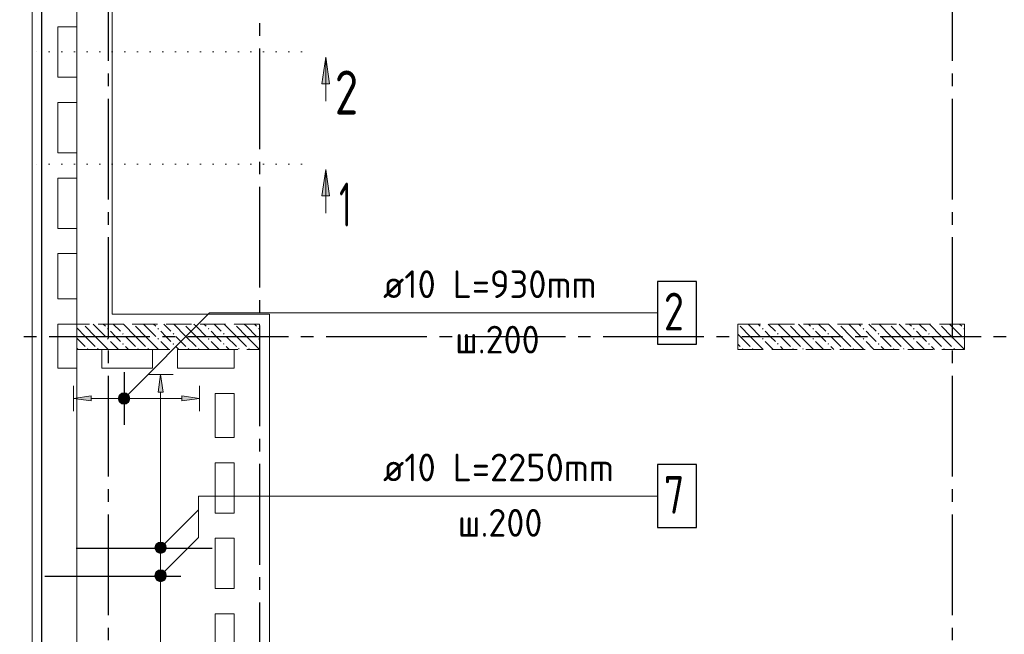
# Model space of a CAD drawing. Header units: millimetres. Extents: x 0 to 43617, y 0 to 59400.
# Tile 22 of 30: x 7221 to 15039, y 36668 to 41547. Entities that reach past the tile are written whole.
import ezdxf

# ---------------------------------------------------------------- set-up
doc = ezdxf.new("R2010")
doc.units = ezdxf.units.MM
for name, pattern in [('______2', [270, 200, -70]), ('______5', [1100, 800, -100, 100, -100]), ('______9', [100, 0, -100])]:
    doc.linetypes.add(name, pattern=pattern)
for name, color, linetype, lineweight in [('Standard', 7, 'Continuous', 25), ('ЖБ Пилон', 180, 'Continuous', 25), ('Обрамление П-обр. равн.', 7, 'Continuous', 25), ('Оси', 40, '______5', 18), ('Позиционная метка линия выноска', 7, 'Continuous', 13), ('Позиционная метка номер позиции', 7, 'Continuous', 13), ('Сечения символ', 7, 'Continuous', 25)]:
    doc.layers.add(name, color=color, linetype=linetype, lineweight=lineweight)
doc.layers.add('ЖБ Перекрытие верхний уровень', color=7, linetype='Continuous', lineweight=25, true_color=0xe0e0ff)
doc.styles.add('ISOCPEUR', font='txt')

msp = doc.modelspace()

# ---------------------------------------------------------------- hatches: boundary and pattern name
at = {"layer": 'ЖБ Пилон', "linetype": 'Continuous', "lineweight": 18, "transparency": 33554687}
for points in [[(7724.310302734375, 39129.99877929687), (7720.953369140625, 39126.64184570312), (7717.596435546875, 39129.99877929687)], [(7914.453125, 39093.1396484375), (7920.953369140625, 39099.63989257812), (7927.45361328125, 39093.1396484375), (7920.953369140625, 39086.63330078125)], [(8124.310302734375, 39129.99877929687), (8120.953369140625, 39126.64184570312), (8117.596435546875, 39129.99877929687)], [(8314.453125, 39093.1396484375), (8320.953369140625, 39099.63989257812), (8327.45361328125, 39093.1396484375), (8320.953369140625, 39086.63330078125)], [(8524.310302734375, 39129.99877929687), (8520.953369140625, 39126.64184570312), (8517.596435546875, 39129.99877929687)], [(8714.453125, 39093.1396484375), (8720.953369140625, 39099.63989257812), (8727.45361328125, 39093.1396484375), (8720.953369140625, 39086.63330078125)], [(8924.310302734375, 39129.99877929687), (8920.953369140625, 39126.64184570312), (8917.596435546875, 39129.99877929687)], [(9114.453125, 39093.1396484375), (9120.953369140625, 39099.63989257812), (9123.9990234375, 39096.59423828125), (9123.9990234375, 39089.68181484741), (9120.953369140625, 39086.63330078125)], [(12924.31030273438, 39129.99877929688), (12923.9990234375, 39129.6875), (12923.9990234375, 39129.99877929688)], [(13114.453125, 39093.1396484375), (13120.95336914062, 39099.63989257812), (13127.45361328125, 39093.1396484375), (13120.95336914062, 39086.63330078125)], [(13324.31030273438, 39129.99877929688), (13320.95336914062, 39126.64184570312), (13317.59643554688, 39129.99877929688)], [(13514.453125, 39093.1396484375), (13520.95336914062, 39099.63989257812), (13527.45361328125, 39093.1396484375), (13520.95336914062, 39086.63330078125)], [(13724.31030273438, 39129.99877929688), (13720.95336914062, 39126.64184570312), (13717.59643554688, 39129.99877929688)], [(13914.453125, 39093.1396484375), (13920.95336914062, 39099.63989257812), (13927.45361328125, 39093.1396484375), (13920.95336914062, 39086.63330078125)], [(14124.31030273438, 39129.99877929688), (14120.95336914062, 39126.64184570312), (14117.59643554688, 39129.99877929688)], [(14314.453125, 39093.1396484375), (14320.95336914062, 39099.63989257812), (14327.45361328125, 39093.1396484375), (14320.95336914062, 39086.63330078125)], [(14524.31030273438, 39129.99877929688), (14520.95336914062, 39126.64184570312), (14517.59643554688, 39129.99877929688)], [(14714.453125, 39093.1396484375), (14720.95336914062, 39099.63989257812), (14723.9990234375, 39096.59423828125), (14723.9990234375, 39089.68181484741), (14720.95336914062, 39086.63330078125)], [(7914.453125, 39013.14086914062), (7920.953369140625, 39019.64111328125), (7927.45361328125, 39013.14086914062), (7920.953369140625, 39006.640625)], [(8034.454345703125, 39053.13110351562), (8040.95458984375, 39059.63745117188), (8047.44873046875, 39053.13110351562), (8040.95458984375, 39046.64306640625)], [(8314.453125, 39013.14086914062), (8320.953369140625, 39019.64111328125), (8327.45361328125, 39013.14086914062), (8320.953369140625, 39006.640625)], [(8434.454345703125, 39053.13110351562), (8440.95458984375, 39059.63745117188), (8447.44873046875, 39053.13110351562), (8440.95458984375, 39046.64306640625)], [(8714.453125, 39013.14086914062), (8720.953369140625, 39019.64111328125), (8727.45361328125, 39013.14086914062), (8720.953369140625, 39006.640625)], [(8834.454345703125, 39053.13110351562), (8840.95458984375, 39059.63745117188), (8847.44873046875, 39053.13110351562), (8840.95458984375, 39046.64306640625)], [(9114.453125, 39013.14086914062), (9120.953369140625, 39019.64111328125), (9123.9990234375, 39016.59545898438), (9123.9990234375, 39009.68627929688), (9120.953369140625, 39006.640625)], [(13114.453125, 39013.14086914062), (13120.95336914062, 39019.64111328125), (13127.45361328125, 39013.14086914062), (13120.95336914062, 39006.640625)], [(13234.45434570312, 39053.13110351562), (13240.95458984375, 39059.63745117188), (13247.44873046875, 39053.13110351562), (13240.95458984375, 39046.64306640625)], [(13514.453125, 39013.14086914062), (13520.95336914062, 39019.64111328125), (13527.45361328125, 39013.14086914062), (13520.95336914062, 39006.640625)], [(13634.45434570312, 39053.13110351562), (13640.95458984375, 39059.63745117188), (13647.44873046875, 39053.13110351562), (13640.95458984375, 39046.64306640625)], [(13914.453125, 39013.14086914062), (13920.95336914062, 39019.64111328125), (13927.45361328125, 39013.14086914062), (13920.95336914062, 39006.640625)], [(14034.45434570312, 39053.13110351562), (14040.95458984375, 39059.63745117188), (14047.44873046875, 39053.13110351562), (14040.95458984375, 39046.64306640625)], [(14314.453125, 39013.14086914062), (14320.95336914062, 39019.64111328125), (14327.45361328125, 39013.14086914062), (14320.95336914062, 39006.640625)], [(14434.45434570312, 39053.13110351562), (14440.95458984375, 39059.63745117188), (14447.44873046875, 39053.13110351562), (14440.95458984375, 39046.64306640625)], [(14714.453125, 39013.14086914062), (14720.95336914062, 39019.64111328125), (14723.9990234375, 39016.59545898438), (14723.9990234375, 39009.68627929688), (14720.95336914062, 39006.640625)], [(7754.45556640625, 38933.14208984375), (7760.94970703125, 38939.63623046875), (7767.449951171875, 38933.14208984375), (7764.306640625, 38929.99877929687), (7757.595925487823, 38929.99877929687)], [(7834.454345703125, 38933.14208984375), (7840.95458984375, 38939.63623046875), (7847.44873046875, 38933.14208984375), (7844.308371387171, 38929.99877929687), (7837.59765625, 38929.99877929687)], [(8034.454345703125, 38973.13842773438), (8040.95458984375, 38979.638671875), (8047.44873046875, 38973.13842773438), (8040.95458984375, 38966.63208007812)], [(8154.45556640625, 38933.14208984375), (8160.94970703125, 38939.63623046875), (8167.449951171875, 38933.14208984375), (8164.306640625, 38929.99877929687), (8157.595925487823, 38929.99877929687)], [(8234.454345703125, 38933.14208984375), (8240.95458984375, 38939.63623046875), (8247.44873046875, 38933.14208984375), (8244.308371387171, 38929.99877929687), (8237.59765625, 38929.99877929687)], [(8434.454345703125, 38973.13842773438), (8440.95458984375, 38979.638671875), (8447.44873046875, 38973.13842773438), (8440.95458984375, 38966.63208007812)], [(8554.45556640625, 38933.14208984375), (8560.94970703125, 38939.63623046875), (8567.449951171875, 38933.14208984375), (8564.306640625, 38929.99877929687), (8557.595925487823, 38929.99877929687)], [(8634.454345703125, 38933.14208984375), (8640.95458984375, 38939.63623046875), (8647.44873046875, 38933.14208984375), (8644.308371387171, 38929.99877929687), (8637.59765625, 38929.99877929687)], [(8834.454345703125, 38973.13842773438), (8840.95458984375, 38979.638671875), (8847.44873046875, 38973.13842773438), (8840.95458984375, 38966.63208007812)], [(8954.45556640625, 38933.14208984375), (8960.94970703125, 38939.63623046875), (8967.449951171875, 38933.14208984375), (8964.306640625, 38929.99877929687), (8957.595925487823, 38929.99877929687)], [(9034.454345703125, 38933.14208984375), (9040.95458984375, 38939.63623046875), (9047.44873046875, 38933.14208984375), (9044.308371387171, 38929.99877929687), (9037.59765625, 38929.99877929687)], [(12954.443359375, 38933.14208984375), (12960.94970703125, 38939.63623046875), (12967.44995117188, 38933.14208984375), (12964.306640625, 38929.99877929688), (12957.58962138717, 38929.99877929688)], [(13034.45434570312, 38933.14208984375), (13040.95458984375, 38939.63623046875), (13047.44873046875, 38933.14208984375), (13044.30837138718, 38929.99877929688), (13037.59765625, 38929.99877929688)], [(13234.45434570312, 38973.13842773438), (13240.95458984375, 38979.638671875), (13247.44873046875, 38973.13842773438), (13240.95458984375, 38966.63208007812)], [(13354.44946289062, 38933.14208984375), (13360.94970703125, 38939.63623046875), (13367.44995117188, 38933.14208984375), (13364.306640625, 38929.99877929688), (13357.5927734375, 38929.99877929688)], [(13434.45434570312, 38933.14208984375), (13440.95458984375, 38939.63623046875), (13447.44873046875, 38933.14208984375), (13444.30837138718, 38929.99877929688), (13437.59765625, 38929.99877929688)], [(13634.45434570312, 38973.13842773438), (13640.95458984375, 38979.638671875), (13647.44873046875, 38973.13842773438), (13640.95458984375, 38966.63208007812)], [(13754.44946289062, 38933.14208984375), (13760.94970703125, 38939.63623046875), (13767.44995117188, 38933.14208984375), (13764.306640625, 38929.99877929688), (13757.5927734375, 38929.99877929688)], [(13834.45434570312, 38933.14208984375), (13840.95458984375, 38939.63623046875), (13847.44873046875, 38933.14208984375), (13844.30837138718, 38929.99877929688), (13837.59765625, 38929.99877929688)], [(14034.45434570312, 38973.13842773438), (14040.95458984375, 38979.638671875), (14047.44873046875, 38973.13842773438), (14040.95458984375, 38966.63208007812)], [(14154.44946289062, 38933.14208984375), (14160.94970703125, 38939.63623046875), (14167.44995117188, 38933.14208984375), (14164.306640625, 38929.99877929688), (14157.5927734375, 38929.99877929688)], [(14234.45434570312, 38933.14208984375), (14240.95458984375, 38939.63623046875), (14247.44873046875, 38933.14208984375), (14244.30837138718, 38929.99877929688), (14237.59765625, 38929.99877929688)], [(14434.45434570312, 38973.13842773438), (14440.95458984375, 38979.638671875), (14447.44873046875, 38973.13842773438), (14440.95458984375, 38966.63208007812)], [(14554.44946289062, 38933.14208984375), (14560.94970703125, 38939.63623046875), (14567.44995117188, 38933.14208984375), (14564.306640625, 38929.99877929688), (14557.5927734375, 38929.99877929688)], [(14634.45434570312, 38933.14208984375), (14640.95458984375, 38939.63623046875), (14647.44873046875, 38933.14208984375), (14644.30837138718, 38929.99877929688), (14637.59765625, 38929.99877929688)]]:
    msp.add_hatch(color=7, dxfattribs=at).paths.add_polyline_path(points, flags=16)
at = {"layer": 'Обрамление П-обр. равн.', "linetype": 'Continuous', "lineweight": 13, "transparency": 33554687}
for points in [[(8360.052490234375, 38590.02075195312), (8340.05126953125, 38730.02319335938), (8320.0439453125, 38590.02075195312)], [(8010.302734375, 38517.51708984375), (8010.302734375, 38562.5244140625), (8003.997802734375, 38540.0146484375)], [(8010.302734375, 38562.5244140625), (8026.495361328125, 38501.318359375), (8026.495361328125, 38578.72314453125)], [(8010.302734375, 38562.5244140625), (8010.302734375, 38517.51708984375), (8026.495361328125, 38501.318359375)], [(8026.495361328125, 38578.72314453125), (8048.9990234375, 38495.01953125), (8048.9990234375, 38585.02197265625)], [(8026.495361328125, 38578.72314453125), (8026.495361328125, 38501.318359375), (8048.9990234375, 38495.01953125)], [(8048.9990234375, 38585.02197265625), (8048.9990234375, 38495.01953125), (8071.49658203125, 38501.318359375)], [(8048.9990234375, 38585.02197265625), (8071.49658203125, 38501.318359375), (8071.49658203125, 38578.72314453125)], [(8071.49658203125, 38578.72314453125), (8071.49658203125, 38501.318359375), (8087.701416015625, 38517.51708984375)], [(8071.49658203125, 38578.72314453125), (8087.701416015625, 38517.51708984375), (8087.701416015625, 38562.5244140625)], [(8087.701416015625, 38562.5244140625), (8087.701416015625, 38517.51708984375), (8093.994140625, 38540.0146484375)], [(8508.99658203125, 38520.02563476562), (8648.9990234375, 38540.0146484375), (8508.99658203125, 38560.01586914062)], [(8295.05615234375, 37130.02319335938), (8385.052490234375, 37130.02319335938), (8378.74755859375, 37152.52075195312)], [(8295.05615234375, 37130.02319335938), (8378.74755859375, 37152.52075195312), (8301.348876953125, 37152.52075195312)], [(8301.348876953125, 37152.52075195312), (8378.74755859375, 37152.52075195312), (8362.554931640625, 37168.71948242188)], [(8301.348876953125, 37152.52075195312), (8362.554931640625, 37168.71948242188), (8317.5537109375, 37168.71948242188)], [(8317.5537109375, 37168.71948242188), (8362.554931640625, 37168.71948242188), (8340.05126953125, 37175.01831054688)], [(8301.348876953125, 37107.51953125), (8385.052490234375, 37130.02319335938), (8295.05615234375, 37130.02319335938)], [(8301.348876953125, 37107.51953125), (8378.74755859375, 37107.51953125), (8385.052490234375, 37130.02319335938)], [(8317.5537109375, 37091.31469726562), (8378.74755859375, 37107.51953125), (8301.348876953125, 37107.51953125)], [(8317.5537109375, 37091.31469726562), (8362.554931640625, 37091.31469726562), (8378.74755859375, 37107.51953125)], [(8362.554931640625, 37091.31469726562), (8317.5537109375, 37091.31469726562), (8340.05126953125, 37085.02197265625)]]:
    msp.add_hatch(color=7, dxfattribs=at).paths.add_polyline_path(points)
msp.add_hatch(color=7, dxfattribs=at).paths.add_polyline_path([(7788.995361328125, 38520.02563476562), (7648.9990234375, 38540.0146484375), (7788.995361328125, 38560.01586914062)], flags=16)
at = {"layer": 'Позиционная метка номер позиции', "linetype": 'Continuous', "lineweight": 13, "transparency": 33554687}
for points in [[(8005.718994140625, 38551.47094726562), (8080.816650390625, 38508.203125), (8017.17529296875, 38571.83837890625)], [(8005.718994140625, 38528.564453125), (8060.44921875, 38496.74072265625), (8005.718994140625, 38551.47094726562)], [(8005.718994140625, 38551.47094726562), (8060.44921875, 38496.74072265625), (8080.816650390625, 38508.203125)], [(8017.17529296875, 38571.83837890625), (8092.27294921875, 38528.564453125), (8037.542724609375, 38583.29467773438)], [(8017.17529296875, 38571.83837890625), (8080.816650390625, 38508.203125), (8092.27294921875, 38528.564453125)], [(8037.542724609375, 38583.29467773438), (8092.27294921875, 38528.564453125), (8092.27294921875, 38551.47094726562)], [(8037.542724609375, 38583.29467773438), (8092.27294921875, 38551.47094726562), (8060.44921875, 38583.29467773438)], [(8060.44921875, 38583.29467773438), (8092.27294921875, 38551.47094726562), (8080.816650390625, 38571.83837890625)], [(8037.542724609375, 38496.74072265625), (8005.718994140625, 38528.564453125), (8017.17529296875, 38508.203125)], [(8005.718994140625, 38528.564453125), (8037.542724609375, 38496.74072265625), (8060.44921875, 38496.74072265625)], [(8296.77734375, 37366.47338867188), (8371.875, 37323.19946289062), (8308.233642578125, 37386.8408203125)], [(8308.233642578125, 37386.8408203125), (8383.331298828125, 37343.56689453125), (8328.60107421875, 37398.29711914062)], [(8308.233642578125, 37386.8408203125), (8371.875, 37323.19946289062), (8383.331298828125, 37343.56689453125)], [(8328.60107421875, 37398.29711914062), (8383.331298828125, 37343.56689453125), (8383.331298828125, 37366.47338867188)], [(8328.60107421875, 37398.29711914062), (8383.331298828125, 37366.47338867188), (8351.507568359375, 37398.29711914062)], [(8351.507568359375, 37398.29711914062), (8383.331298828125, 37366.47338867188), (8371.875, 37386.8408203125)], [(8296.77734375, 37343.56689453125), (8351.507568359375, 37311.7431640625), (8296.77734375, 37366.47338867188)], [(8296.77734375, 37366.47338867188), (8351.507568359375, 37311.7431640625), (8371.875, 37323.19946289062)], [(8328.60107421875, 37311.7431640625), (8296.77734375, 37343.56689453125), (8308.233642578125, 37323.19946289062)], [(8296.77734375, 37343.56689453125), (8328.60107421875, 37311.7431640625), (8351.507568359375, 37311.7431640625)], [(8296.77734375, 37146.47216796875), (8371.875, 37103.1982421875), (8308.233642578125, 37166.83959960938)], [(8296.77734375, 37123.56567382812), (8351.507568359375, 37091.74194335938), (8296.77734375, 37146.47216796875)], [(8296.77734375, 37146.47216796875), (8351.507568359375, 37091.74194335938), (8371.875, 37103.1982421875)], [(8308.233642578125, 37166.83959960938), (8383.331298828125, 37123.56567382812), (8328.60107421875, 37178.2958984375)], [(8308.233642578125, 37166.83959960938), (8371.875, 37103.1982421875), (8383.331298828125, 37123.56567382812)], [(8328.60107421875, 37178.2958984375), (8383.331298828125, 37123.56567382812), (8383.331298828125, 37146.47216796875)], [(8328.60107421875, 37178.2958984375), (8383.331298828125, 37146.47216796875), (8351.507568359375, 37178.2958984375)], [(8351.507568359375, 37178.2958984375), (8383.331298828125, 37146.47216796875), (8371.875, 37166.83959960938)], [(8328.60107421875, 37091.74194335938), (8296.77734375, 37123.56567382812), (8308.233642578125, 37103.1982421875)], [(8296.77734375, 37123.56567382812), (8328.60107421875, 37091.74194335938), (8351.507568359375, 37091.74194335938)]]:
    msp.add_hatch(color=7, dxfattribs=at).paths.add_polyline_path(points)
at = {"layer": 'Сечения символ', "linetype": 'Continuous', "lineweight": 13, "transparency": 33554687}
for points in [[(9620.9716796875, 41039.34326171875), (9650.970458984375, 41249.3408203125), (9680.975341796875, 41039.34326171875)], [(9620.9716796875, 40149.3408203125), (9650.970458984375, 40359.34448242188), (9680.975341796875, 40149.3408203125)]]:
    msp.add_hatch(color=7, dxfattribs=at).paths.add_polyline_path(points, flags=16)

# ---------------------------------------------------------------- linework, layer by layer
at = {"layer": 'Standard', "color": 254, "linetype": 'Continuous', "lineweight": 18, "true_color": 0xc4c4ff, "transparency": 33554687}
msp.add_lwpolyline([(7319.000244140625, 10025.01831054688), (33144.9951171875, 10025.01831054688), (33144.9951171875, 57291.015625), (7319.000244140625, 57291.015625), (7319.000244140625, 10025.01831054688)], dxfattribs=at)
at = {"layer": 'Standard', "color": 7, "linetype": 'Continuous', "lineweight": 25, "transparency": 33554687}
msp.add_lwpolyline([(7393.994140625, 10100), (33073.9990234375, 10100), (33073.9990234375, 57219.9951171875), (7393.994140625, 57219.9951171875), (7393.994140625, 10100)], dxfattribs=at)
at = {"layer": 'Standard', "color": 7, "linetype": 'Continuous', "lineweight": 13, "transparency": 33554687}
msp.add_lwpolyline([(7674.005126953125, 10379.99877929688), (33073.9990234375, 10379.99877929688), (33073.9990234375, 57219.9951171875), (7674.005126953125, 57219.9951171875), (7674.005126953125, 10379.99877929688)], dxfattribs=at)
at = {"layer": 'ЖБ Перекрытие верхний уровень', "color": 7, "linetype": 'Continuous', "lineweight": 18, "transparency": 33554687}
for p, q in [((7393.994140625, 57219.9951171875), (7393.994140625, 28679.99877929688)), ((7523.9990234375, 41490.00244140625), (7674.005126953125, 41490.00244140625)), ((7523.9990234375, 41090.00244140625), (7523.9990234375, 41490.00244140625)), ((7674.005126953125, 41490.00244140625), (7674.005126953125, 41090.00244140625)), ((7674.005126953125, 41090.00244140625), (7523.9990234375, 41090.00244140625)), ((7523.9990234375, 40890.00244140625), (7674.005126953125, 40890.00244140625)), ((7523.9990234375, 40490.00244140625), (7523.9990234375, 40890.00244140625)), ((7674.005126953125, 40890.00244140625), (7674.005126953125, 40490.00244140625)), ((7674.005126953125, 40490.00244140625), (7523.9990234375, 40490.00244140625)), ((7523.9990234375, 39890.00244140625), (7523.9990234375, 40290.00244140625)), ((7523.9990234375, 40290.00244140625), (7674.005126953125, 40290.00244140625)), ((7674.005126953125, 40290.00244140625), (7674.005126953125, 39890.00244140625)), ((7674.005126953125, 39890.00244140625), (7523.9990234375, 39890.00244140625)), ((7523.9990234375, 39329.99877929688), (7523.9990234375, 39690.00244140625)), ((7523.9990234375, 39690.00244140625), (7674.005126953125, 39690.00244140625)), ((7674.005126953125, 39690.00244140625), (7674.005126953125, 39329.99877929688)), ((7674.005126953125, 39329.99877929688), (7523.9990234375, 39329.99877929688)), ((7523.9990234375, 38779.99877929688), (7523.9990234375, 39129.99877929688)), ((7523.9990234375, 39129.99877929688), (7674.005126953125, 39129.99877929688)), ((7674.005126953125, 39129.99877929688), (7674.005126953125, 38779.99877929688)), ((7874.005126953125, 38779.99877929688), (7874.005126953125, 38929.99877929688)), ((7874.005126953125, 38929.99877929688), (8274.005126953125, 38929.99877929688)), ((8274.005126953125, 38929.99877929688), (8274.005126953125, 38779.99877929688)), ((8474.005126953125, 38929.99877929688), (8923.9990234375, 38929.99877929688)), ((8474.005126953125, 38779.99877929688), (8474.005126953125, 38929.99877929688)), ((8923.9990234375, 38929.99877929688), (8923.9990234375, 38779.99877929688)), ((7674.005126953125, 38779.99877929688), (7523.9990234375, 38779.99877929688)), ((8274.005126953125, 38779.99877929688), (7874.005126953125, 38779.99877929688)), ((8923.9990234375, 38779.99877929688), (8474.005126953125, 38779.99877929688)), ((8774.005126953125, 38229.99877929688), (8774.005126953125, 38579.99877929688)), ((8774.005126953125, 38579.99877929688), (8923.9990234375, 38579.99877929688)), ((8923.9990234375, 38579.99877929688), (8923.9990234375, 38229.99877929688)), ((8923.9990234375, 38229.99877929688), (8774.005126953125, 38229.99877929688)), ((8774.005126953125, 37629.99877929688), (8774.005126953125, 38029.99877929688)), ((8774.005126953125, 38029.99877929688), (8923.9990234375, 38029.99877929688)), ((8923.9990234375, 38029.99877929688), (8923.9990234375, 37629.99877929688)), ((8923.9990234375, 37629.99877929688), (8774.005126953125, 37629.99877929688)), ((8774.005126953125, 37029.99877929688), (8774.005126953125, 37429.99877929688)), ((8774.005126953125, 37429.99877929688), (8923.9990234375, 37429.99877929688)), ((8923.9990234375, 37429.99877929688), (8923.9990234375, 37029.99877929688)), ((8923.9990234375, 37029.99877929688), (8774.005126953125, 37029.99877929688)), ((8774.005126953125, 36829.99877929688), (8923.9990234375, 36829.99877929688)), ((8774.005126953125, 36429.99877929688), (8774.005126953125, 36829.99877929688)), ((8923.9990234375, 36829.99877929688), (8923.9990234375, 36429.99877929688))]:
    msp.add_line(p, q, dxfattribs=at)
at = {"layer": 'ЖБ Пилон', "color": 253, "linetype": '______2', "lineweight": 13, "true_color": 0xa0a0a0, "transparency": 33554687}
for p, q in [((9123.9990234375, 39129.99877929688), (7674.005126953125, 39129.99877929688)), ((7674.005126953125, 39129.99877929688), (7674.005126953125, 38929.99877929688)), ((9123.9990234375, 38929.99877929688), (9123.9990234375, 39129.99877929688)), ((14723.9990234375, 39129.99877929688), (12923.9990234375, 39129.99877929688)), ((12923.9990234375, 39129.99877929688), (12923.9990234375, 38929.99877929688)), ((14723.9990234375, 38929.99877929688), (14723.9990234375, 39129.99877929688)), ((7674.005126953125, 38929.99877929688), (9123.9990234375, 38929.99877929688)), ((12923.9990234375, 38929.99877929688), (14723.9990234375, 38929.99877929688))]:
    msp.add_line(p, q, dxfattribs=at)
at = {"layer": 'ЖБ Пилон', "color": 9, "linetype": 'Continuous', "lineweight": 18, "true_color": 0xc7c7c7, "transparency": 33554687}
for p, q in [((7740.95458984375, 39033.14208984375), (7674.005126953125, 39100.0847423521)), ((7740.95458984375, 39113.14086914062), (7820.953369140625, 39033.14208984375)), ((7820.953369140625, 39113.14086914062), (7804.095458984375, 39129.99877929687)), ((7820.953369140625, 39113.14086914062), (7900.9521484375, 39033.14208984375)), ((7884.094238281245, 39129.99877929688), (7900.9521484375, 39113.14086914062)), ((7964.093017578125, 39129.99877929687), (8020.953369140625, 39073.13842773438)), ((8140.95458984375, 39033.14208984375), (8044.088046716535, 39129.99877929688)), ((8140.95458984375, 39113.14086914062), (8220.953369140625, 39033.14208984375)), ((8220.953369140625, 39113.14086914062), (8204.095458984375, 39129.99877929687)), ((8220.953369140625, 39113.14086914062), (8300.9521484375, 39033.14208984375)), ((8284.094238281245, 39129.99877929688), (8300.9521484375, 39113.14086914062)), ((8364.093017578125, 39129.99877929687), (8420.953369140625, 39073.13842773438)), ((8540.95458984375, 39033.14208984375), (8444.088046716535, 39129.99877929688)), ((8540.95458984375, 39113.14086914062), (8620.953369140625, 39033.14208984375)), ((8620.953369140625, 39113.14086914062), (8604.095458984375, 39129.99877929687)), ((8620.953369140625, 39113.14086914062), (8700.9521484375, 39033.14208984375)), ((8684.094238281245, 39129.99877929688), (8700.9521484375, 39113.14086914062)), ((8764.093017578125, 39129.99877929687), (8820.953369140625, 39073.13842773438)), ((8940.95458984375, 39033.14208984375), (8844.088046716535, 39129.99877929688)), ((8940.95458984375, 39113.14086914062), (9020.953369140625, 39033.14208984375)), ((9020.953369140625, 39113.14086914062), (9004.095458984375, 39129.99877929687)), ((9020.953369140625, 39113.14086914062), (9100.9521484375, 39033.14208984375)), ((9084.094238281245, 39129.99877929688), (9100.9521484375, 39113.14086914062)), ((12940.95458984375, 39113.14086914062), (13020.95336914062, 39033.14208984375)), ((13020.95336914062, 39113.14086914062), (13004.09545898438, 39129.99877929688)), ((13020.95336914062, 39113.14086914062), (13100.9521484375, 39033.14208984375)), ((13084.09423828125, 39129.99877929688), (13100.9521484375, 39113.14086914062)), ((13164.09301757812, 39129.99877929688), (13220.95336914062, 39073.13842773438)), ((13340.95458984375, 39033.14208984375), (13244.08804671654, 39129.99877929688)), ((13340.95458984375, 39113.14086914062), (13420.95336914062, 39033.14208984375)), ((13420.95336914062, 39113.14086914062), (13404.09545898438, 39129.99877929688)), ((13420.95336914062, 39113.14086914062), (13500.9521484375, 39033.14208984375)), ((13484.09423828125, 39129.99877929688), (13500.9521484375, 39113.14086914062)), ((13564.09301757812, 39129.99877929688), (13620.95336914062, 39073.13842773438)), ((13740.95458984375, 39033.14208984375), (13644.08804671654, 39129.99877929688)), ((13740.95458984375, 39113.14086914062), (13820.95336914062, 39033.14208984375)), ((13820.95336914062, 39113.14086914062), (13804.09545898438, 39129.99877929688)), ((13820.95336914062, 39113.14086914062), (13900.9521484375, 39033.14208984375)), ((13884.09423828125, 39129.99877929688), (13900.9521484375, 39113.14086914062)), ((13964.09301757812, 39129.99877929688), (14020.95336914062, 39073.13842773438)), ((14140.95458984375, 39033.14208984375), (14044.08804671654, 39129.99877929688)), ((14140.95458984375, 39113.14086914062), (14220.95336914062, 39033.14208984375)), ((14220.95336914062, 39113.14086914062), (14204.09545898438, 39129.99877929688)), ((14220.95336914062, 39113.14086914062), (14300.9521484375, 39033.14208984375)), ((14284.09423828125, 39129.99877929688), (14300.9521484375, 39113.14086914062)), ((14364.09301757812, 39129.99877929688), (14420.95336914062, 39073.13842773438)), ((14540.95458984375, 39033.14208984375), (14444.08804671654, 39129.99877929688)), ((14540.95458984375, 39113.14086914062), (14620.95336914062, 39033.14208984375)), ((14620.95336914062, 39113.14086914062), (14604.09545898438, 39129.99877929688)), ((14620.95336914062, 39113.14086914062), (14700.9521484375, 39033.14208984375)), ((14684.09423828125, 39129.99877929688), (14700.9521484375, 39113.14086914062)), ((7674.005126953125, 39020.08567393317), (7740.95458984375, 38953.13110351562)), ((7740.95458984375, 39033.14208984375), (7820.953369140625, 38953.13110351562)), ((7820.953369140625, 39033.14208984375), (7924.0966796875, 38929.99877929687)), ((7980.950927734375, 39033.14208984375), (7940.95458984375, 39073.13842773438)), ((8020.953369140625, 38993.1396484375), (7980.950927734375, 39033.14208984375)), ((8060.94970703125, 39033.14208984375), (8140.95458984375, 38953.13110351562)), ((8140.95458984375, 39033.14208984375), (8220.953369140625, 38953.13110351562)), ((8220.953369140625, 39033.14208984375), (8324.0966796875, 38929.99877929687)), ((8380.950927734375, 39033.14208984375), (8340.95458984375, 39073.13842773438)), ((8420.953369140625, 38993.1396484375), (8380.950927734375, 39033.14208984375)), ((8460.94970703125, 39033.14208984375), (8540.95458984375, 38953.13110351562)), ((8540.95458984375, 39033.14208984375), (8620.953369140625, 38953.13110351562)), ((8620.953369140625, 39033.14208984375), (8724.0966796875, 38929.99877929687)), ((8780.950927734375, 39033.14208984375), (8740.95458984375, 39073.13842773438)), ((8820.953369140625, 38993.1396484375), (8780.950927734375, 39033.14208984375)), ((8860.94970703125, 39033.14208984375), (8940.95458984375, 38953.13110351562)), ((8940.95458984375, 39033.14208984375), (9020.953369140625, 38953.13110351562)), ((9020.953369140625, 39033.14208984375), (9123.9990234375, 38930.09643554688)), ((12940.95458984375, 39033.14208984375), (12923.9990234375, 39050.09593145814)), ((12940.95458984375, 39033.14208984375), (13020.95336914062, 38953.13110351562)), ((13020.95336914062, 39033.14208984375), (13124.0966796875, 38929.99877929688)), ((13180.95092773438, 39033.14208984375), (13140.95458984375, 39073.13842773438)), ((13220.95336914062, 38993.1396484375), (13180.95092773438, 39033.14208984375)), ((13260.94970703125, 39033.14208984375), (13340.95458984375, 38953.13110351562)), ((13340.95458984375, 39033.14208984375), (13420.95336914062, 38953.13110351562)), ((13420.95336914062, 39033.14208984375), (13524.0966796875, 38929.99877929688)), ((13580.95092773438, 39033.14208984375), (13540.95458984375, 39073.13842773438)), ((13620.95336914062, 38993.1396484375), (13580.95092773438, 39033.14208984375)), ((13660.94970703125, 39033.14208984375), (13740.95458984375, 38953.13110351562)), ((13740.95458984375, 39033.14208984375), (13820.95336914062, 38953.13110351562)), ((13820.95336914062, 39033.14208984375), (13924.0966796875, 38929.99877929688)), ((13980.95092773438, 39033.14208984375), (13940.95458984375, 39073.13842773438)), ((14020.95336914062, 38993.1396484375), (13980.95092773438, 39033.14208984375)), ((14060.94970703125, 39033.14208984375), (14140.95458984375, 38953.13110351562)), ((14140.95458984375, 39033.14208984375), (14220.95336914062, 38953.13110351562)), ((14220.95336914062, 39033.14208984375), (14324.0966796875, 38929.99877929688)), ((14380.95092773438, 39033.14208984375), (14340.95458984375, 39073.13842773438)), ((14420.95336914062, 38993.1396484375), (14380.95092773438, 39033.14208984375)), ((14460.94970703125, 39033.14208984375), (14540.95458984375, 38953.13110351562)), ((14540.95458984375, 39033.14208984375), (14620.95336914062, 38953.13110351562)), ((14620.95336914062, 39033.14208984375), (14723.9990234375, 38930.09643554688)), ((7674.005126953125, 38940.07701164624), (7684.08438460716, 38929.99877929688)), ((7940.95458984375, 38993.1396484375), (8004.092247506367, 38929.99877929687)), ((8060.94970703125, 38953.13110351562), (8084.08438460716, 38929.99877929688)), ((8340.95458984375, 38993.1396484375), (8404.092247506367, 38929.99877929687)), ((8460.94970703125, 38953.13110351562), (8484.08438460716, 38929.99877929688)), ((8740.95458984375, 38993.1396484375), (8804.092247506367, 38929.99877929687)), ((8860.94970703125, 38953.13110351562), (8884.08438460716, 38929.99877929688)), ((12923.9990234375, 38970.08796344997), (12940.95458984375, 38953.13110351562)), ((13140.95458984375, 38993.1396484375), (13204.09224750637, 38929.99877929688)), ((13260.94970703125, 38953.13110351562), (13284.08438460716, 38929.99877929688)), ((13540.95458984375, 38993.1396484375), (13604.09224750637, 38929.99877929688)), ((13660.94970703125, 38953.13110351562), (13684.08438460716, 38929.99877929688)), ((13940.95458984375, 38993.1396484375), (14004.09224750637, 38929.99877929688)), ((14060.94970703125, 38953.13110351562), (14084.08438460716, 38929.99877929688)), ((14340.95458984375, 38993.1396484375), (14404.09224750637, 38929.99877929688)), ((14460.94970703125, 38953.13110351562), (14484.08438460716, 38929.99877929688))]:
    msp.add_line(p, q, dxfattribs=at)
at = {"layer": 'Обрамление П-обр. равн.', "color": 7, "linetype": 'Continuous', "lineweight": 25, "transparency": 33554687}
for p, q in [((8048.9990234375, 38750.01831054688), (8048.9990234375, 38330.02319335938)), ((8748.9990234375, 37350.01831054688), (7669.000244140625, 37350.01831054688)), ((7419.000244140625, 37130.02319335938), (8498.9990234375, 37130.02319335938))]:
    msp.add_line(p, q, dxfattribs=at)
at = {"layer": 'Обрамление П-обр. равн.', "color": 251, "linetype": 'Continuous', "lineweight": 13, "true_color": 0x494949, "transparency": 33554687}
for p, q in [((8340.05126953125, 38730.02319335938), (8240.05126953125, 38730.02319335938)), ((8340.05126953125, 38730.02319335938), (8320.0439453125, 38590.02075195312)), ((8360.052490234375, 38590.02075195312), (8340.05126953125, 38730.02319335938)), ((8340.05126953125, 38730.02319335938), (8440.05126953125, 38730.02319335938)), ((8340.05126953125, 38730.02319335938), (8340.05126953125, 38730.02319335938)), ((7648.9990234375, 38540.0146484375), (7648.9990234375, 38640.0146484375)), ((8648.9990234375, 38540.0146484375), (8648.9990234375, 38640.0146484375)), ((7648.9990234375, 38540.0146484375), (7788.995361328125, 38560.01586914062)), ((7788.995361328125, 38560.01586914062), (7788.995361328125, 38520.02563476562)), ((8048.9990234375, 38585.02197265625), (8048.9990234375, 38585.02197265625)), ((8320.0439453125, 38590.02075195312), (8360.052490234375, 38590.02075195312)), ((8340.05126953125, 37160.01586914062), (8340.05126953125, 38590.02075195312)), ((8648.9990234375, 38540.0146484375), (8508.99658203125, 38560.01586914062)), ((8508.99658203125, 38560.01586914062), (8508.99658203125, 38520.02563476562)), ((7788.995361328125, 38520.02563476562), (7648.9990234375, 38540.0146484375)), ((7648.9990234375, 38540.0146484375), (7648.9990234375, 38440.02685546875)), ((7648.9990234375, 38540.0146484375), (7648.9990234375, 38540.0146484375)), ((7788.995361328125, 38540.0146484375), (8019.000244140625, 38540.0146484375)), ((8048.9990234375, 38495.01953125), (8048.9990234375, 38495.01953125)), ((8078.997802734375, 38540.0146484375), (8508.99658203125, 38540.0146484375)), ((8508.99658203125, 38520.02563476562), (8648.9990234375, 38540.0146484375)), ((8648.9990234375, 38540.0146484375), (8648.9990234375, 38440.02685546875)), ((8648.9990234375, 38540.0146484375), (8648.9990234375, 38540.0146484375)), ((8295.05615234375, 37130.02319335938), (8295.05615234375, 37130.02319335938)), ((8340.05126953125, 32870.01953125), (8340.05126953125, 37100.01831054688)), ((8385.052490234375, 37130.02319335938), (8385.052490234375, 37130.02319335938))]:
    msp.add_line(p, q, dxfattribs=at)
at = {"layer": 'Обрамление П-обр. равн.', "color": 7, "linetype": 'Continuous', "lineweight": 25, "transparency": 33554687}
for points in [[(12285.51635742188, 38970.01953125), (12595.51391601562, 38970.01953125), (12595.51391601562, 39470.01953125), (12285.51635742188, 39470.01953125), (12285.51635742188, 38970.01953125)], [(12285.51635742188, 37515.02075195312), (12595.51391601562, 37515.02075195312), (12595.51391601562, 38015.02075195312), (12285.51635742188, 38015.02075195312), (12285.51635742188, 37515.02075195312)]]:
    msp.add_lwpolyline(points, dxfattribs=at)
at = {"layer": 'Обрамление П-обр. равн.', "color": 251, "linetype": 'Continuous', "lineweight": 13, "true_color": 0x494949, "transparency": 33554687}
for centre in [(8048.9990234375, 38540.0146484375), (8340.05126953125, 37130.02319335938)]:
    msp.add_circle(centre, 45.00000039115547, dxfattribs=at)
at = {"layer": 'Оси', "color": 8, "linetype": '______5', "lineweight": -3, "transparency": 33554687}
for p, q in [((9123.9990234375, 57820.01342773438), (9123.9990234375, 7100.018310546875)), ((7923.9990234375, 57420.01342773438), (7923.9990234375, 7100.018310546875)), ((14623.9990234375, 57420.01342773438), (14623.9990234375, 7100.018310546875)), ((22553.99169921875, 39030.02319335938), (4600, 39030.02319335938))]:
    msp.add_line(p, q, dxfattribs=at)
at = {"layer": 'Позиционная метка линия выноска', "color": 251, "linetype": 'Continuous', "lineweight": 13, "true_color": 0x494949, "transparency": 33554687}
msp.add_lwpolyline([(9203.997802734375, 57170.01953125), (9203.997802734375, 53290.02075195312), (7954.00390625, 53290.02075195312), (7954.00390625, 49730.01708984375), (9203.997802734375, 49730.01708984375), (9203.997802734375, 42770.01953125), (7954.00390625, 42770.01953125), (7954.00390625, 39210.02197265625), (9203.997802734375, 39210.02197265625), (9203.997802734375, 32250.01831054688), (7954.00390625, 32250.01831054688), (7954.00390625, 29310.02197265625), (9203.997802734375, 29310.02197265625), (9203.997802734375, 22590.02075195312), (7954.00390625, 22590.02075195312), (7954.00390625, 21275.01831054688)], dxfattribs=at)
at = {"layer": 'Позиционная метка номер позиции', "color": 7, "linetype": 'Continuous', "lineweight": 13, "transparency": 33554687}
for p, q in [((8017.17529296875, 38571.83837890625), (8017.17529296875, 38571.83837890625)), ((8080.816650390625, 38571.83837890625), (8080.816650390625, 38571.83837890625)), ((8017.17529296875, 38508.203125), (8017.17529296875, 38508.203125)), ((8080.816650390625, 38508.203125), (8080.816650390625, 38508.203125)), ((8308.233642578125, 37386.8408203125), (8308.233642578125, 37386.8408203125)), ((8371.875, 37386.8408203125), (8371.875, 37386.8408203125)), ((8308.233642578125, 37323.19946289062), (8308.233642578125, 37323.19946289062)), ((8371.875, 37323.19946289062), (8371.875, 37323.19946289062)), ((8308.233642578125, 37166.83959960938), (8308.233642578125, 37166.83959960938)), ((8371.875, 37166.83959960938), (8371.875, 37166.83959960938)), ((8308.233642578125, 37103.1982421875), (8308.233642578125, 37103.1982421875)), ((8371.875, 37103.1982421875), (8371.875, 37103.1982421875))]:
    msp.add_line(p, q, dxfattribs=at)
for points in [[(8048.9990234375, 38540.0146484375), (8728.997802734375, 39220.02563476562), (12285.51635742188, 39220.02563476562)], [(8340.05126953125, 37135.02197265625), (8640.05126953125, 37435.02197265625), (8640.05126953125, 37765.02075195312), (12285.51635742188, 37765.02075195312)], [(8340.05126953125, 37355.01708984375), (8640.05126953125, 37655.01708984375), (8640.05126953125, 37765.02075195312), (12285.51635742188, 37765.02075195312)]]:
    msp.add_lwpolyline(points, dxfattribs=at)
for centre in [(8048.9990234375, 38540.0146484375), (8340.05126953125, 37355.01708984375), (8340.05126953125, 37135.02197265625)]:
    msp.add_circle(centre, 45.00000039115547, dxfattribs=at)
at = {"layer": 'Сечения символ', "color": 7, "linetype": '______9', "lineweight": 13, "transparency": 33554687}
for p, q in [((9457.6904296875, 41291.14990234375), (7317.169189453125, 41291.14990234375)), ((9457.6904296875, 40401.14135742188), (7317.169189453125, 40401.14135742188))]:
    msp.add_line(p, q, dxfattribs=at)
at = {"layer": 'Сечения символ', "color": 7, "linetype": 'Continuous', "lineweight": 13, "transparency": 33554687}
for p, q in [((9620.9716796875, 41039.34326171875), (9650.970458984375, 41249.3408203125)), ((9650.970458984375, 41249.3408203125), (9650.970458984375, 40901.82495117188)), ((9650.970458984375, 41249.3408203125), (9650.970458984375, 41249.3408203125)), ((9650.970458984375, 41249.3408203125), (9650.970458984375, 41249.3408203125)), ((9650.970458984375, 41249.3408203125), (9650.970458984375, 41249.3408203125)), ((9650.970458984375, 41249.3408203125), (9680.975341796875, 41039.34326171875)), ((9680.975341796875, 41039.34326171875), (9620.9716796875, 41039.34326171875)), ((9650.970458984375, 41039.34326171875), (9650.970458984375, 41024.34692382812)), ((9620.9716796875, 40149.3408203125), (9650.970458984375, 40359.34448242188)), ((9650.970458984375, 40359.34448242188), (9650.970458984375, 40011.82250976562)), ((9650.970458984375, 40359.34448242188), (9650.970458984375, 40359.34448242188)), ((9650.970458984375, 40359.34448242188), (9650.970458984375, 40359.34448242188)), ((9650.970458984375, 40359.34448242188), (9650.970458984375, 40359.34448242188)), ((9650.970458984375, 40359.34448242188), (9680.975341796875, 40149.3408203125)), ((9680.975341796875, 40149.3408203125), (9620.9716796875, 40149.3408203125)), ((9650.970458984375, 40149.3408203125), (9650.970458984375, 40134.33837890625))]:
    msp.add_line(p, q, dxfattribs=at)

# ---------------------------------------------------------------- texts
at = {"layer": 'Обрамление П-обр. равн.', "color": 7, "linetype": 'Continuous', "lineweight": 13, "transparency": 33554687, "attachment_point": 7, "style": 'ISOCPEUR'}
for s, insert, char_height, width in [('\\W0.96;ø10 L=930mm ', (10105.517578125, 39337.353515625), 220.0000047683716, 1996.291097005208), ('\\W0.78;2', (12335.51635742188, 39080.01708984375), 300, 326.406521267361), ('\\W0.95;ш.200 ', (10677.52075195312, 38897.35717773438), 220.0000047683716, 962.1224752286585), ('\\W0.96;ø10 L=2250mm ', (10105.517578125, 37882.35473632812), 220.0000047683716, 2150.516344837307), ('\\W0.78;7', (12335.51635742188, 37625.0244140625), 300, 326.406521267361), ('\\W0.95;ш.200 ', (10699.52392578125, 37442.35229492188), 220.0000047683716, 962.1224752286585)]:
    msp.add_mtext(s, dxfattribs=dict(at, insert=insert, char_height=char_height, width=width))
at = {"layer": 'Сечения символ', "color": 7, "linetype": 'Continuous', "lineweight": 35, "transparency": 33554687, "char_height": 350, "attachment_point": 7, "style": 'ISOCPEUR'}
for s, insert, width in [('\\W0.78;2', (9722.37548828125, 40794.34814453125), 380.7996961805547), ('\\W0.56;1', (9757.379150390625, 39904.345703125), 272.2127278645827)]:
    msp.add_mtext(s, dxfattribs=dict(at, insert=insert, width=width))

doc.saveas('drawing.dxf')
